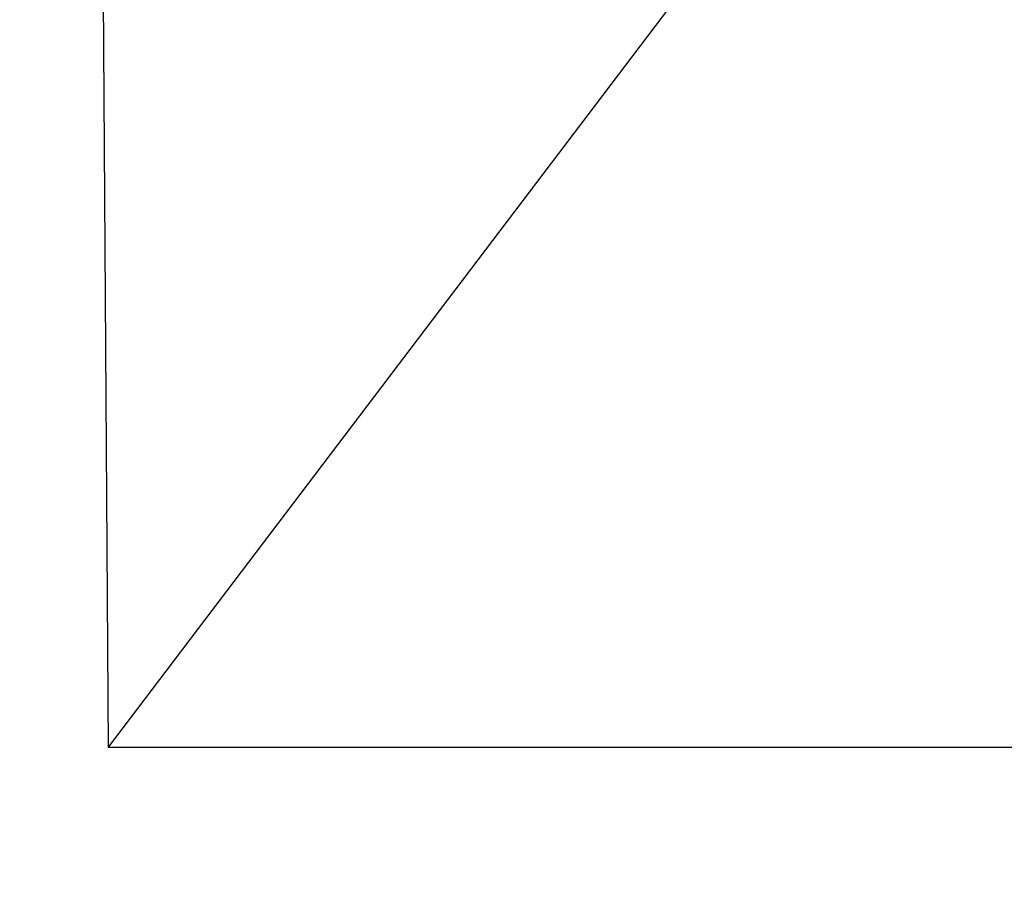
# Model space of a CAD drawing. Header units: millimetres. Extents: x 3536 to 5222, y 1741 to 3266.
# Tile 139 of 256: x 4052 to 4058, y 2969 to 2974. Entities that reach past the tile are written whole.
import ezdxf

# ---------------------------------------------------------------- set-up
doc = ezdxf.new("R2010")
doc.units = ezdxf.units.MM

msp = doc.modelspace()

# ---------------------------------------------------------------- hatches: boundary and pattern name
at = {"linetype": 'Continuous', "true_color": 0x139b48}
h = msp.add_hatch(dxfattribs=at)
h.set_pattern_fill('ANSI31', color=114)
h.set_pattern_definition([(45, (5134.327, 2974.0366), (-2.245064, 2.245064), [])])
h.paths.add_polyline_path([(4244.7791, 1982.0775), (4244.8075, 1957.2707), (4269.6143, 1957.2992), (4269.5858, 1982.1059)])
h.paths.add_polyline_path([(4511.5229, 1972.7578), (4511.5513, 1947.951), (4536.358, 1947.9795), (4536.3296, 1972.7862)])
h.paths.add_polyline_path([(4201.1381, 1862.7464), (4201.1665, 1837.9397), (4225.9732, 1837.9681), (4225.9448, 1862.7749)])
h.paths.add_polyline_path([(4547.9159, 1857.3153), (4547.9443, 1832.5086), (4572.751, 1832.537), (4572.7226, 1857.3437)])
h.paths.add_polyline_path([(4466.0673, 2349.5897), (4466.0957, 2324.7829), (4490.9025, 2324.8113), (4490.874, 2349.6181)])
h.paths.add_polyline_path([(4809.6655, 2341.5748), (4809.694, 2316.768), (4834.5007, 2316.7964), (4834.4723, 2341.6032)])
h.paths.add_polyline_path([(4779.0514, 2458.3615), (4779.0798, 2433.5547), (4803.8866, 2433.5831), (4803.8581, 2458.3899)])
h.paths.add_polyline_path([(4512.3076, 2467.6811), (4512.336, 2442.8744), (4537.1428, 2442.9028), (4537.1143, 2467.7096)])
edge = h.paths.add_edge_path()
edge.add_arc((4251.0048, 2446.2713), 4.31, 0, 360)
h.paths.add_polyline_path([(4226.198, 2446.2429), (4226.2265, 2421.4361), (4251.0332, 2421.4645), (4251.0048, 2446.2713)])
h.paths.add_polyline_path([(3959.4543, 2455.5625), (3959.4827, 2430.7558), (3984.2894, 2430.7842), (3984.261, 2455.591)])
h.paths.add_polyline_path([(3920.0468, 2335.3468), (3920.0752, 2310.5401), (3944.882, 2310.5685), (3944.8536, 2335.3753)])
h.paths.add_polyline_path([(4270.0134, 2335.6662), (4270.0419, 2310.8594), (4294.8486, 2310.8879), (4294.8202, 2335.6946)])
h.paths.add_polyline_path([(3627.4362, 2832.9901), (3627.4646, 2808.1833), (3652.2713, 2808.2117), (3652.2429, 2833.0185)])
h.paths.add_polyline_path([(4007.9799, 2834.1103), (4008.0084, 2809.3036), (4032.8151, 2809.332), (4032.7867, 2834.1388)])
h.paths.add_polyline_path([(3958.8426, 2964.6885), (3958.8711, 2939.8818), (3983.6778, 2939.9102), (3983.6494, 2964.7169)])
h.paths.add_polyline_path([(3692.0989, 2974.0082), (3692.1273, 2949.2014), (3716.9341, 2949.2299), (3716.9056, 2974.0366)])
edge = h.paths.add_edge_path()
edge.add_arc((4270.6926, 2928.921), 4.219, 0, 360)
h.paths.add_polyline_path([(4245.8574, 2953.6993), (4245.8858, 2928.8926), (4270.6926, 2928.921), (4270.6642, 2953.7277)])
h.paths.add_polyline_path([(4204.9162, 2828.5874), (4204.9446, 2803.7807), (4229.7513, 2803.8091), (4229.7229, 2828.6159)])
h.paths.add_polyline_path([(4553.4268, 2829.9314), (4553.4552, 2805.1246), (4578.2619, 2805.1531), (4578.2335, 2829.9598)])
h.paths.add_polyline_path([(4512.6012, 2944.3796), (4512.6296, 2919.5729), (4537.4364, 2919.6013), (4537.4079, 2944.4081)])
h.paths.add_polyline_path([(4800.1827, 2942.4111), (4800.2111, 2917.6044), (4825.0179, 2917.6328), (4824.9894, 2942.4396)])
h.paths.add_polyline_path([(5066.9265, 2933.0914), (5066.9549, 2908.2847), (5091.7616, 2908.3131), (5091.7332, 2933.1199)])
h.paths.add_polyline_path([(5109.4918, 2824.7221), (5109.5203, 2799.9153), (5134.327, 2799.9437), (5134.2986, 2824.7505)])
h.paths.add_polyline_path([(4753.5998, 2827.5351), (4753.6282, 2802.7283), (4778.435, 2802.7568), (4778.4066, 2827.5635)])

# ---------------------------------------------------------------- linework, layer by layer
at = {"color": 9}
for p, q in [((4052.5812, 2984.1517), (4052.6729, 2970.0001)), ((4063.4288, 2984.1813), (4052.6729, 2970.0001)), ((4052.6729, 2970.0001), (4063.4288, 2970.0001))]:
    msp.add_line(p, q, dxfattribs=at)

doc.saveas('drawing.dxf')
